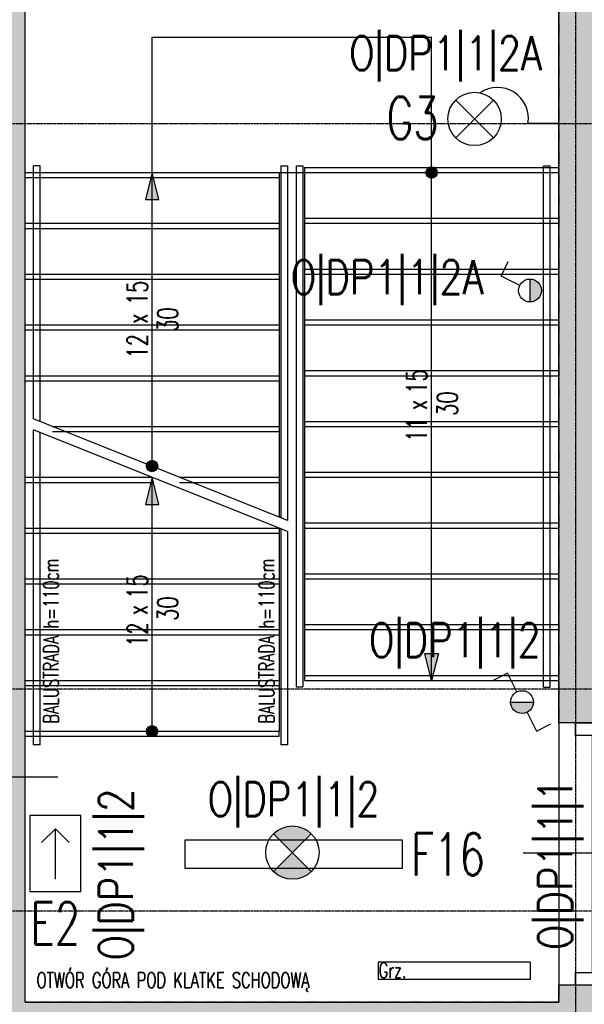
# Model space of a CAD drawing. Header units: inches. Extents: x 788 to 26783, y -4103 to 21.
# Tile 18 of 101: x 1100 to 1433, y -1212 to -631. Entities that reach past the tile are written whole.
import ezdxf
from ezdxf.enums import TextEntityAlignment as Align

# ---------------------------------------------------------------- set-up
doc = ezdxf.new("R2010")
doc.units = ezdxf.units.IN
doc.header["$MEASUREMENT"] = 0
for name, pattern in [('CENTER', [2, 1.25, -0.25, 0.25, -0.25]), ('DASHDOT', [1, 0.5, -0.25, 0, -0.25]), ('DASHED', [0.75, 0.5, -0.25]), ('DASHED2', [0.375, 0.25, -0.125])]:
    doc.linetypes.add(name, pattern=pattern)
for name, color, linetype in [('Drz---drzwi', 5, 'Continuous'), ('E-90', 6, 'Continuous'), ('E35', 6, 'Continuous'), ('E50', 3, 'Continuous'), ('Ele-balustrada', 8, 'Continuous'), ('Ins-co', 2, 'Continuous'), ('Opis-spadki', 61, 'Continuous'), ('Os-osie glowne', 1, 'CENTER'), ('Pos-widok', 121, 'Continuous'), ('Sc-beton', 7, 'Continuous'), ('Sc-beton-hatch', 86, 'Continuous'), ('Sc-nadproza kon', 5, 'DASHED2'), ('Sch-opis', 51, 'Continuous'), ('Sch-widok', 12, 'Continuous'), ('Sch-widok-nad', 12, 'DASHED2'), ('W-otwor-strop-nad', 126, 'DASHED2')]:
    doc.layers.add(name, color=color, linetype=linetype)
doc.styles.add('ROMANS', font='romans', dxfattribs={"width": 0.85})

# ---------------------------------------------------------------- blocks, each defined once
blk = doc.blocks.new('_DKGJHF')
at = {"ltscale": 7}
for p, q in [((-21.08464803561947, -77.00000000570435), (35.91535196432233, -77.00000000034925)), ((-4.999999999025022, -147.4999999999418), (-104.999999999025, -147.5000000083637)), ((-4.999999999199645, -145.5), (-104.9799979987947, -145.5000000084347))]:
    blk.add_line(p, q, dxfattribs=at)
for points in [[(5, -7.5), (5, 0), (-5, 0), (-4.999999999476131, -7.5)], [(5.000000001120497, -155), (5.000000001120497, -147.5), (-4.999999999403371, -147.5), (-4.999999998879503, -155)]]:
    blk.add_lwpolyline(points, close=True, dxfattribs=at)
for points in [[(-44.99999999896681, -7.500000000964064), (-4.999999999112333, -7.5)], [(-4.999999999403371, -147.4999999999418), (-4.999999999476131, -7.500000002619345)]]:
    blk.add_lwpolyline(points, dxfattribs=at)
for centre, radius, start, end in [((-4.999999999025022, -7.5), 39.99999999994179, 180.0000000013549, 269.9999999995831), ((-4.999999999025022, -147.4999999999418), 100, 90.00000000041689, 180.0000000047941)]:
    blk.add_arc(centre, radius, start, end)
blk = doc.blocks.new('ozn_opis-schodów1-rzut')
at = {"style": 'ROMANS', "width": 0.7}
blk.add_text('x', height=12, dxfattribs=at).set_placement((-3.324215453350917, 3))
at = {"ltscale": 25, "style": 'ROMANS', "width": 0.7}
blk.add_attdef('Ilość', text='', height=12, dxfattribs=at).set_placement((-7.748594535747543, 3), align=Align.RIGHT)
blk.add_attdef('Wysokość', (6.219117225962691, 3), '', height=12, dxfattribs=at)
blk.add_attdef('Długość', text='', height=12, dxfattribs=at).set_placement((0.4116464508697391, -15), align=Align.CENTER)
blk = doc.blocks.new('ozn_schody-kółko_d14')
at = {"ltscale": 25}
h = blk.add_hatch(color=256, dxfattribs=at)
edge = h.paths.add_edge_path()
edge.add_arc((0, 0), 3.333333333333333, 0, 360)
at = {"ltscale": 7}
blk.add_circle((0, 0), 3.333333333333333, dxfattribs=at)
blk = doc.blocks.new('ozn_schody-strzałka8x16')
at = {"ltscale": 25}
blk.add_hatch(color=256, dxfattribs=at).paths.add_polyline_path([(0, 0), (-4, -16), (4, -16)])
blk.add_lwpolyline([(0, 0), (-4, -16), (4, -16)], close=True, dxfattribs=at)
blk = doc.blocks.new('kier')
at = {"layer": 'E35', "ltscale": 0.2}
for p, q in [((7.812901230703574, 14.99999999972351), (15.92769662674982, 23.11479539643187)), ((37.59934677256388, 15.00000000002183), (7.812901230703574, 14.99999999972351)), ((7.812901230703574, 14.99999999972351), (15.9276966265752, 6.885204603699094))]:
    blk.add_line(p, q, dxfattribs=at)
blk.add_lwpolyline([(2.328306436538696e-10, 29.99999999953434), (45.00000000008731, 30.00000000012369), (45.0000000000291, 5.893525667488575e-10), (0, 0)], close=True, dxfattribs=at)

msp = doc.modelspace()

# ---------------------------------------------------------------- hatches: boundary and pattern name
at = {"layer": 'E35'}
for points in [[(1407.757191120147, -790.4985690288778, 0.4142135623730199), (1401.007191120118, -783.748569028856), (1401.007191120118, -797.2485690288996, 0.4142135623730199)], [(1403.089591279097, -1033.63135282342), (1389.589591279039, -1033.63135282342, 1)]]:
    msp.add_hatch(color=256, dxfattribs=at).paths.add_polyline_path(points)
h = msp.add_hatch(color=256, dxfattribs=at)
edge = h.paths.add_edge_path()
edge.add_line((1260.802021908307, -1122.499009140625), (1249.665090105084, -1111.362077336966))
edge.add_ellipse((1260.802021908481, -1122.499009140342), major_axis=(11.1369318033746, -11.13693180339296), ratio=1, start_angle=90.00000000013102, end_angle=180.0000000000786, ccw=False)
edge.add_line((1271.93895371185, -1111.362077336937), (1260.802021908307, -1122.499009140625))
edge = h.paths.add_edge_path()
edge.add_line((1249.665090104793, -1133.635940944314), (1260.802021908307, -1122.499009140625))
edge.add_line((1260.802021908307, -1122.499009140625), (1271.93895371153, -1133.635940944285))
edge.add_ellipse((1260.802021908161, -1122.499009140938), major_axis=(11.13693180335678, -11.13693180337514), ratio=1, start_angle=-89.99999999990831, end_angle=1.1789325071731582e-10, ccw=False)
at = {"layer": 'Sc-beton-hatch'}
h = msp.add_hatch(dxfattribs=at)
h.set_pattern_fill('ANSI33', color=256, style=0)
h.set_pattern_definition([(45, (-49840.57127891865, 16237.08487219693), (-4.490128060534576, 4.490128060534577), []), (45, (-49836.08114891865, 16237.08487219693), (-4.490128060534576, 4.490128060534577), [3.175, -1.5875])])
h.paths.add_polyline_path([(1427.976176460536, -550.832623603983), (1092.976176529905, -550.8326236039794), (1092.97617652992, -691.8326235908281), (1102.976176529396, -691.8326235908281), (1102.976176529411, -560.8326236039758), (1417.976176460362, -560.8326236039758), (1417.976176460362, -614.3329670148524), (1427.976176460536, -617.7756410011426)])
h.paths.add_polyline_path([(1696.976176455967, -550.832623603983), (1427.976176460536, -550.832623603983), (1427.976176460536, -617.7756410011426), (1437.976176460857, -621.2183149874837), (1437.976176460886, -560.8326236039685), (1686.976176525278, -560.8326236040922), (1686.976176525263, -571.8326235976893), (1696.976176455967, -571.8326235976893)])
h.paths.add_polyline_path([(1696.976176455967, -540.831310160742), (1427.976176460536, -540.83188559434), (1427.976176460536, -550.832623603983), (1696.976176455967, -550.8326236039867)])
h.paths.add_polyline_path([(1427.976176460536, -540.83188559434), (1092.97617652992, -540.8326022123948), (1092.97617652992, -550.832623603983), (1427.976176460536, -550.832623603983)])
h.paths.add_polyline_path([(1437.976176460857, -621.2183149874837), (1427.976176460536, -617.7756410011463), (1427.976176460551, -691.8326235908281), (1696.976176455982, -691.8326235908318), (1696.976176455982, -671.8326235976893), (1686.97617652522, -671.8326235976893), (1686.97617652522, -681.832623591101), (1437.976176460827, -681.8326235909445)])
h.paths.add_polyline_path([(1427.976176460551, -617.7756410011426), (1417.976176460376, -614.3329670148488), (1417.976176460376, -691.8326235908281), (1427.976176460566, -691.8326235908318)])
h.paths.add_polyline_path([(1561.476176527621, -691.8326235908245), (1427.976176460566, -691.8326235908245), (1427.976176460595, -1025.832623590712), (1509.476176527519, -1025.832623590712), (1509.476176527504, -1015.832624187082), (1437.976176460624, -1015.832623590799), (1437.976176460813, -701.8326235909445), (1561.476176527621, -701.8326235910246)])
h.paths.add_polyline_path([(1427.976176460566, -691.8326235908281), (1417.976176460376, -691.8326235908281), (1417.976176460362, -1025.832623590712), (1427.976176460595, -1025.832623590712)])
h.paths.add_polyline_path([(1509.476176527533, -1025.832623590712), (1427.976176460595, -1025.832623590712), (1427.976176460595, -1045.832623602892), (1437.976176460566, -1045.832623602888), (1437.976176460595, -1035.832623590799), (1509.476176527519, -1035.832624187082)])
h.paths.add_polyline_path([(1427.976176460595, -1025.832623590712), (1417.976176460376, -1025.832623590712), (1417.976176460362, -1045.832623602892), (1427.976176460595, -1045.832623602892)])
h.paths.add_polyline_path([(1696.976176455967, -691.8326235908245), (1561.476176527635, -691.8326235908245), (1561.476176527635, -701.8326235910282), (1686.976176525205, -701.8326235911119), (1686.976176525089, -1015.832623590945), (1643.476176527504, -1015.832624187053), (1643.476176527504, -1025.832623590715), (1696.976176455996, -1025.832623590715)])
h.paths.add_polyline_path([(1706.976176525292, -671.8326235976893), (1696.976176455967, -671.8326235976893), (1696.976176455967, -691.8326235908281), (1706.976176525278, -691.8326235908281)])
h.paths.add_polyline_path([(1706.976176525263, -691.8326235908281), (1696.976176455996, -691.8326235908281), (1696.976176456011, -1025.832623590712), (1706.976176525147, -1025.832623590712)])
h.paths.add_polyline_path([(1706.976176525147, -1025.832623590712), (1696.976176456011, -1025.832623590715), (1696.976176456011, -1035.832623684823), (1706.976176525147, -1035.832623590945)])
h.paths.add_polyline_path([(1696.976176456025, -1025.832623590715), (1643.476176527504, -1025.832623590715), (1643.476176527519, -1035.832624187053), (1696.976176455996, -1035.832623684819)])
h.paths.add_polyline_path([(1706.976176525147, -1035.832623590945), (1696.976176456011, -1035.832623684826), (1696.976176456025, -1156.8326236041), (1811.976197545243, -1156.8326236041), (1811.976197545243, -1146.832623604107), (1706.976176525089, -1146.832623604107)])
h.paths.add_polyline_path([(1696.976176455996, -1035.832623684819), (1686.976176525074, -1035.832623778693), (1686.976176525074, -1109.832617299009), (1686.976176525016, -1156.8326236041), (1696.976176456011, -1156.832623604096)])
h.paths.add_polyline_path([(1696.976176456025, -1156.8326236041), (1686.976176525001, -1156.8326236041), (1686.976176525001, -1166.83262360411), (1696.976176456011, -1166.832623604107)])
h.paths.add_polyline_path([(1811.976197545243, -1156.8326236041), (1696.976176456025, -1156.8326236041), (1696.976176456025, -1166.832623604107), (1811.976197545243, -1166.832623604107)])
h.paths.add_polyline_path([(1092.97617652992, -540.8326022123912), (1082.976176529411, -540.8326236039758), (1082.976176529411, -550.832623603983), (1092.97617652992, -550.832623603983)])
h.paths.add_polyline_path([(1092.976176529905, -550.832623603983), (1082.976176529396, -550.832623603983), (1082.976176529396, -691.8326235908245), (1092.97617652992, -691.8326235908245)])
h.paths.add_polyline_path([(1102.976176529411, -691.8326235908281), (1092.976176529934, -691.8326235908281), (1092.976176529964, -1025.832623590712), (1102.976176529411, -1025.832623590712)])
h.paths.add_polyline_path([(1092.97617652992, -691.8326235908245), (1082.976176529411, -691.8326235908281), (1082.976176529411, -1025.832623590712), (1092.976176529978, -1025.832623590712)])
h.paths.add_polyline_path([(1102.976176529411, -1025.832623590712), (1092.976176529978, -1025.832623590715), (1092.976176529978, -1156.8326236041), (1102.976176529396, -1156.8326236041)])
h.paths.add_polyline_path([(1092.976176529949, -1025.832623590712), (1082.976176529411, -1025.832623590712), (1082.976176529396, -1156.832623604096), (1092.976176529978, -1156.832623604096)])
h.paths.add_polyline_path([(1102.976176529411, -1156.8326236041), (1092.976176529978, -1156.832623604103), (1092.976176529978, -1220.832623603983), (1427.976176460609, -1220.832623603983), (1427.976176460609, -1200.832623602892), (1417.976176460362, -1200.832623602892), (1417.976176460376, -1210.83262360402), (1102.976176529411, -1210.83262360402)])
h.paths.add_polyline_path([(1092.976176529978, -1156.8326236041), (1082.976176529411, -1156.8326236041), (1082.976176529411, -1220.832623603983), (1092.976176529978, -1220.832623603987)])
h.paths.add_polyline_path([(1427.976176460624, -1220.832623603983), (1092.976176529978, -1220.832623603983), (1092.976176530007, -1396.832623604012), (1102.976176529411, -1396.832623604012), (1102.976176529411, -1230.832623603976), (1427.976176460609, -1230.83262360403)])
h.paths.add_polyline_path([(1092.976176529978, -1220.832623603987), (1082.976176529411, -1220.832623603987), (1082.976176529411, -1396.832623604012), (1092.976176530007, -1396.832623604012)])
h.paths.add_polyline_path([(1437.976176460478, -1200.832623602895), (1427.976176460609, -1200.832623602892), (1427.976176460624, -1220.832623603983), (1437.976176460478, -1220.832623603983)])
h.paths.add_polyline_path([(1437.976176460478, -1220.832623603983), (1427.976176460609, -1220.832623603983), (1427.976176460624, -1230.832623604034), (1437.976176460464, -1230.832623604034)])
h.paths.add_polyline_path([(1309.503998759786, -1229.293337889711), (1309.503998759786, -1212.371909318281), (1326.753998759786, -1212.371909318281), (1326.753998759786, -1229.293337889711)], flags=9)

# ---------------------------------------------------------------- linework, layer by layer
at = {"layer": 'E35'}
for p, q in [((1357.174199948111, -678.04858606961), (1379.448063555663, -700.3224496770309)), ((1357.174199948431, -700.3224496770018), (1379.448063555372, -678.0485860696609)), ((1417.976176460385, -691.8326235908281), (1399.809326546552, -691.8326235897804)), ((1383.935857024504, -781.9504960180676), (1388.209893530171, -773.4148289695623)), ((1394.971563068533, -787.4763688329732), (1383.935857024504, -781.9504960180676)), ((1401.007191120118, -783.7485690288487), (1401.007191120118, -797.2485690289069)), ((1387.791518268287, -1016.560018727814), (1379.255851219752, -1020.834055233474)), ((1393.317391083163, -1027.595724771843), (1387.791518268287, -1016.560018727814)), ((1389.589591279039, -1033.63135282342), (1403.089591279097, -1033.63135282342)), ((1399.361791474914, -1039.666980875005), (1404.88766428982, -1050.702686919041)), ((1404.88766428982, -1050.702686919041), (1413.423331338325, -1046.428650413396)), ((1271.938953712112, -1111.362077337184), (1249.66509010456, -1133.635940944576)), ((1271.938953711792, -1133.635940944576), (1249.66509010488, -1111.362077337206))]:
    msp.add_line(p, q, dxfattribs=at)
at = {"layer": 'E35', "linetype": 'Continuous', "ltscale": 0.3}
for p, q in [((1043.744650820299, -1077.674982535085), (1122.237550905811, -1077.674982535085)), ((1271.302021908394, -1132.99900914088), (1250.302021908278, -1111.999009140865))]:
    msp.add_line(p, q, dxfattribs=at)
at = {"layer": 'E35'}
msp.add_lwpolyline([(1325.502021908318, -1131.999009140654), (1197.502021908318, -1131.999009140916), (1197.502021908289, -1114.999009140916), (1325.502021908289, -1114.999009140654)], close=True, dxfattribs=at)
for centre, radius in [((1368.311131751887, -689.1855178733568), 15.74999999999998), ((1401.007191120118, -790.4985690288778), 6.750000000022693), ((1396.339591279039, -1033.63135282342), 6.750000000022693), ((1260.802021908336, -1122.499009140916), 15.74999999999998)]:
    msp.add_circle(centre, radius, dxfattribs=at)
msp.add_arc((1381.864041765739, -688.7753627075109), 18.20384821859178, 350.3315917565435, 124.4988600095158, dxfattribs=at)
at = {"layer": 'Ele-balustrada', "linetype": 'DASHED2'}
for p, q in [((1107.976176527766, -866.3704258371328), (1107.976176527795, -716.8326236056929)), ((1111.976176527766, -867.9704258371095), (1111.976176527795, -716.8326236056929))]:
    msp.add_line(p, q, dxfattribs=at)
at = {"layer": 'Ele-balustrada'}
for p, q in [((1107.976176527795, -1058.832623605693), (1107.976176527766, -872.8326236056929)), ((1111.976176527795, -1058.832623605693), (1111.976176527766, -874.4326236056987))]:
    msp.add_line(p, q, dxfattribs=at)
at = {"layer": 'Ele-balustrada', "linetype": 'DASHED2'}
for points in [[(1111.976176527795, -716.8326236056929), (1107.976176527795, -716.8326236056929)], [(1253.976176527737, -716.8326236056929), (1257.976176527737, -716.8326236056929)], [(1253.976176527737, -716.8326236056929), (1253.976176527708, -924.7704258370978)], [(1257.976176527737, -716.8326236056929), (1257.976176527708, -926.3704258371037)], [(1262.976176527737, -716.832623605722), (1266.976176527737, -716.832623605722)], [(1262.976176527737, -716.832623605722), (1262.976176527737, -1024.832623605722)], [(1266.976176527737, -716.832623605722), (1266.976176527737, -1024.832623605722)], [(1408.976176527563, -1024.832623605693), (1408.976176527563, -716.832623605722)], [(1408.976176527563, -716.832623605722), (1412.976176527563, -716.832623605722)], [(1412.976176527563, -1024.832623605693), (1412.976176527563, -716.832623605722)], [(1266.976176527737, -1024.832623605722), (1262.976176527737, -1024.832623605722)], [(1408.976176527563, -1024.832623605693), (1412.976176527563, -1024.832623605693)]]:
    msp.add_lwpolyline(points, dxfattribs=at)
at = {"layer": 'Ele-balustrada'}
for points in [[(1253.976176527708, -931.232623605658), (1253.976176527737, -1058.832623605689)], [(1257.976176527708, -932.8326236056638), (1257.976176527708, -1058.832623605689)], [(1111.976176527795, -1058.832623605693), (1107.976176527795, -1058.832623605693)], [(1257.976176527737, -1058.832623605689), (1253.976176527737, -1058.832623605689)]]:
    msp.add_lwpolyline(points, dxfattribs=at)
at = {"layer": 'Ins-co'}
msp.add_lwpolyline([(1311.395369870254, -1187.185163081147), (1311.395369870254, -1197.185163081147), (1401.395369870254, -1197.185163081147), (1401.395369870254, -1187.185163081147)], close=True, dxfattribs=at)
at = {"layer": 'Opis-spadki'}
for points in [[(1177.976176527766, -640.832623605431), (1342.976176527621, -640.832623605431)], [(1177.976176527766, -894.3704258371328), (1177.976176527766, -640.8326236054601)], [(1342.97617652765, -1020.832623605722), (1342.976176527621, -640.832623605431)], [(1257.976176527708, -926.3704258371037), (1107.976176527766, -866.3704258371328)], [(1257.976176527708, -932.8326236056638), (1107.976176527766, -872.8326236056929)], [(1177.976176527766, -1050.832623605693), (1177.976176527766, -900.8326236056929)]]:
    msp.add_lwpolyline(points, dxfattribs=at)
at = {"layer": 'Os-osie glowne'}
for points in [[(1427.976176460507, -325.8326236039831), (1427.976176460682, -1888.72371151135)], [(867.9761765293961, -691.8326235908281), (3562.528908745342, -691.8326235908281)], [(867.9761765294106, -1025.832623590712), (3562.528908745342, -1025.832623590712)], [(867.9761765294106, -1156.8326236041), (3562.528908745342, -1156.8326236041)]]:
    msp.add_lwpolyline(points, dxfattribs=at)
at = {"layer": 'Pos-widok', "linetype": 'DASHED', "ltscale": 0.5}
for points in [[(1267.976176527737, -717.8326236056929), (1417.976176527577, -717.8326236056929)], [(1102.976176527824, -723.8326236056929), (1252.976176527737, -723.8326236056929)], [(1267.976176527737, -747.8326236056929), (1417.976176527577, -747.8326236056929)], [(1102.976176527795, -753.8326236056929), (1252.976176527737, -753.8326236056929)], [(1267.976176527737, -777.8326236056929), (1417.976176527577, -777.8326236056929)], [(1102.976176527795, -783.8326236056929), (1252.976176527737, -783.8326236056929)], [(1267.976176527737, -807.8326236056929), (1417.976176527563, -807.8326236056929)], [(1102.976176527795, -813.8326236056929), (1252.976176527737, -813.8326236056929)], [(1267.976176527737, -837.8326236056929), (1417.976176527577, -837.8326236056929)], [(1102.97617652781, -843.8326236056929), (1252.976176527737, -843.8326236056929)], [(1267.976176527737, -867.8326236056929), (1417.976176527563, -867.8326236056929)], [(1119.15250525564, -873.8326236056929), (1252.976176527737, -873.8326236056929)], [(1267.976176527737, -897.8326236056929), (1417.976176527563, -897.8326236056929)], [(1194.131670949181, -903.8326236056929), (1252.976176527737, -903.8326236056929)], [(1267.976176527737, -927.8326236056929), (1417.976176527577, -927.8326236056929)], [(1267.976176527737, -957.8326236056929), (1417.976176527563, -957.8326236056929)], [(1267.976176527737, -987.8326236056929), (1417.976176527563, -987.8326236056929)], [(1267.976176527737, -1017.832623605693), (1417.976176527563, -1017.832623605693)]]:
    msp.add_lwpolyline(points, dxfattribs=at)
at = {"layer": 'Pos-widok'}
for points in [[(1102.976176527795, -903.8326236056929), (1177.976176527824, -903.832623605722)], [(1102.976176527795, -933.8326236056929), (1252.976176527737, -933.8326236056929)], [(1102.976176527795, -963.8326236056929), (1252.976176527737, -963.8326236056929)], [(1102.976176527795, -993.8326236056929), (1252.976176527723, -993.8326236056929)], [(1102.976176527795, -1023.832623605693), (1252.976176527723, -1023.832623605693)], [(1252.976176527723, -1053.832623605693), (1252.976176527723, -1050.832623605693)], [(1102.976176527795, -1053.832623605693), (1252.976176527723, -1053.832623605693)]]:
    msp.add_lwpolyline(points, dxfattribs=at)
at = {"layer": 'Sc-beton'}
for points in [[(1102.976176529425, -1210.832623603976), (1102.976176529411, -560.8326236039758), (1417.976176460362, -560.8326236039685)], [(1417.976176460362, -1045.832623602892), (1417.976176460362, -560.8326236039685)], [(1437.97617646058, -1045.832623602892), (1417.976176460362, -1045.832623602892)], [(1417.976176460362, -1210.832623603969), (1417.976176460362, -1200.832623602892)], [(1437.97617646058, -1200.832623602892), (1417.976176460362, -1200.832623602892)], [(1102.976176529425, -1210.832623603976), (1417.976176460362, -1210.83262360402)]]:
    msp.add_lwpolyline(points, dxfattribs=at)
at = {"layer": 'Sc-nadproza kon', "linetype": 'DASHDOT', "ltscale": 0.5}
msp.add_lwpolyline([(1417.976176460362, -1045.832623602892), (1417.976176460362, -1200.832623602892)], dxfattribs=at)
at = {"layer": 'Sch-widok'}
msp.add_lwpolyline([(1252.976176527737, -930.8326236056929), (1252.976176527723, -1050.832623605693)], dxfattribs=at)
at = {"layer": 'Sch-widok-nad'}
for points in [[(1102.976176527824, -720.8326236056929), (1417.976176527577, -720.8326236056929)], [(1252.976176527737, -720.8326236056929), (1252.976176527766, -924.3704258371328)], [(1267.976176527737, -717.8326236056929), (1267.976176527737, -1020.832623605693)], [(1102.976176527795, -750.8326236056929), (1252.976176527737, -750.8326236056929)], [(1267.976176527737, -750.8326236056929), (1417.976176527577, -750.8326236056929)], [(1102.976176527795, -780.8326236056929), (1252.976176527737, -780.8326236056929)], [(1267.976176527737, -780.8326236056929), (1417.976176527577, -780.8326236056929)], [(1102.976176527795, -810.8326236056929), (1252.976176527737, -810.8326236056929)], [(1267.976176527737, -810.8326236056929), (1417.976176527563, -810.8326236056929)], [(1102.97617652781, -840.8326236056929), (1252.976176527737, -840.8326236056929)], [(1267.976176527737, -840.8326236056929), (1417.976176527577, -840.8326236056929)], [(1119.15250525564, -870.8326236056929), (1252.976176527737, -870.8326236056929)], [(1267.976176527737, -870.8326236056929), (1417.976176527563, -870.8326236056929)], [(1102.976176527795, -900.8326236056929), (1177.976176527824, -900.832623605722)], [(1194.131670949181, -900.8326236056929), (1252.976176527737, -900.8326236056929)], [(1267.976176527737, -900.8326236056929), (1417.976176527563, -900.8326236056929)], [(1102.976176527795, -930.8326236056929), (1252.976176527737, -930.8326236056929)], [(1267.976176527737, -930.8326236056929), (1417.976176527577, -930.8326236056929)], [(1102.976176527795, -960.8326236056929), (1252.976176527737, -960.8326236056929)], [(1267.976176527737, -960.8326236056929), (1417.976176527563, -960.8326236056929)], [(1102.976176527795, -990.8326236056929), (1252.976176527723, -990.8326236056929)], [(1267.976176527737, -990.8326236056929), (1417.976176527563, -990.8326236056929)], [(1102.976176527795, -1020.832623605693), (1252.976176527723, -1020.832623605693)], [(1267.976176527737, -1020.832623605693), (1417.976176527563, -1020.832623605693)], [(1102.976176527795, -1050.832623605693), (1252.976176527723, -1050.832623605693)]]:
    msp.add_lwpolyline(points, dxfattribs=at)
at = {"layer": 'W-otwor-strop-nad', "linetype": 'DASHDOT', "ltscale": 0.5}
msp.add_lwpolyline([(1102.976176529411, -560.8326236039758), (1417.976176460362, -560.8326236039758), (1417.976176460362, -1210.83262360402), (1102.976176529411, -1210.83262360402)], close=True, dxfattribs=at)

# ---------------------------------------------------------------- block references
at = {"layer": 'Drz---drzwi', "xscale": -1}
msp.add_blockref('_DKGJHF', (1432.976176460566, -1045.832623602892), dxfattribs=at)
at = {"layer": 'E50', "xscale": -1, "rotation": 90}
msp.add_blockref('kier', (1135.853015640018, -1100.586761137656), dxfattribs=at)
at = {"layer": 'Sch-opis'}
for p in [(1177.976176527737, -720.8326236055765), (1177.976176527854, -900.8326236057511)]:
    msp.add_blockref('ozn_schody-strzałka8x16', p, dxfattribs=at)
at = {"layer": 'Sch-opis', "rotation": 180}
for p in [(1342.97617652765, -720.8326236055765), (1177.976176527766, -894.2308472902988), (1177.976176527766, -1050.832623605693)]:
    msp.add_blockref('ozn_schody-kółko_d14', p, dxfattribs=at)
at = {"layer": 'Sch-opis'}
ref = msp.add_blockref('ozn_opis-schodów1-rzut', (1178.186209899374, -807.2314371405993), dxfattribs=dict(at, xscale=-1, rotation=90))
ref.add_attrib('Ilość', '15', dxfattribs={"layer": '0', "ltscale": 25, "height": 12, "rotation": 90, "style": 'ROMANS', "width": 0.6999999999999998}).set_placement((1175.186209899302, -784.6828426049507), align=Align.RIGHT)
ref.add_attrib('Wysokość', '12', (1175.186209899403, -830.6505543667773), dxfattribs={"layer": '0', "ltscale": 25, "height": 12, "rotation": 90, "style": 'ROMANS', "width": 0.6999999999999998})
ref.add_attrib('Długość', '30', dxfattribs={"layer": '0', "ltscale": 25, "height": 12, "rotation": 90, "style": 'ROMANS', "width": 0.6999999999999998}).set_placement((1193.186209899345, -807.643083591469), align=Align.CENTER)
at = {"layer": 'Sch-opis', "rotation": 90}
for p, values in [((1343.186209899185, -857.7724280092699), {'Ilość': '11', 'Wysokość': '15', 'Długość': '30'}), ((1178.186209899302, -978.8507224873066), {'Ilość': '12', 'Wysokość': '15', 'Długość': '30'})]:
    msp.add_blockref('ozn_opis-schodów1-rzut', p, dxfattribs=at).add_auto_attribs(values)
at = {"layer": 'Sch-opis', "xscale": -1, "rotation": 180}
msp.add_blockref('ozn_schody-strzałka8x16', (1342.976176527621, -1020.832623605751), dxfattribs=at)

# ---------------------------------------------------------------- texts
at = {"layer": 'E-90', "style": 'ROMANS', "width": 0.8}
for s, rotation, p in [('O|DP1|1|2A', 3.335053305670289e-09, (1351.154734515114, -651.7322563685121)), ('O|DP1|1|2A', 1.667526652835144e-09, (1316.70795857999, -784.0069715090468)), ('O|DP1|1|2', 1.667526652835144e-09, (1356.662792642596, -998.4620927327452)), ('O|DP1|1|2', 3.335053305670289e-09, (1261.502021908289, -1092.367482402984)), ('O|DP1|1|1', 90.00000000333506, (1417.359567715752, -1129.375758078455)), ('O|DP1|1|2', 89.99999999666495, (1158.045811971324, -1135.469523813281))]:
    msp.add_text(s, height=20, rotation=rotation, dxfattribs=at).set_placement(p, align=Align.MIDDLE)
at = {"layer": 'E35', "style": 'ROMANS', "width": 0.7}
for s, p in [('G3', (1331.727976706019, -688.6179027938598)), ('F16', (1352.634583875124, -1123.552936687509)), ('E2', (1120.853015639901, -1164.339355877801))]:
    msp.add_text(s, height=25, dxfattribs=at).set_placement(p, align=Align.MIDDLE)
at = {"layer": 'Ins-co', "style": 'ROMANS', "width": 0.7}
msp.add_text('Grz.', height=9, dxfattribs=at).set_placement((1311.690622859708, -1196.502493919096, 4.067321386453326e-06))
at = {"layer": 'Sch-opis', "style": 'ROMANS', "width": 0.7}
for p in [(1122.77121006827, -1046.318162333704), (1250.063406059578, -1046.318162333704)]:
    msp.add_text('BALUSTRADA h=110cm ', height=9, rotation=90, dxfattribs=at).set_placement(p)
at = {"layer": 'W-otwor-strop-nad', "linetype": 'DASHDOT', "ltscale": 0.5, "style": 'ROMANS', "width": 0.7}
msp.add_text('OTWÓR GÓRA POD KLATKE SCHODOWĄ', height=9, dxfattribs=at).set_placement((1109.787305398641, -1202.350161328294))

doc.saveas('drawing.dxf')
